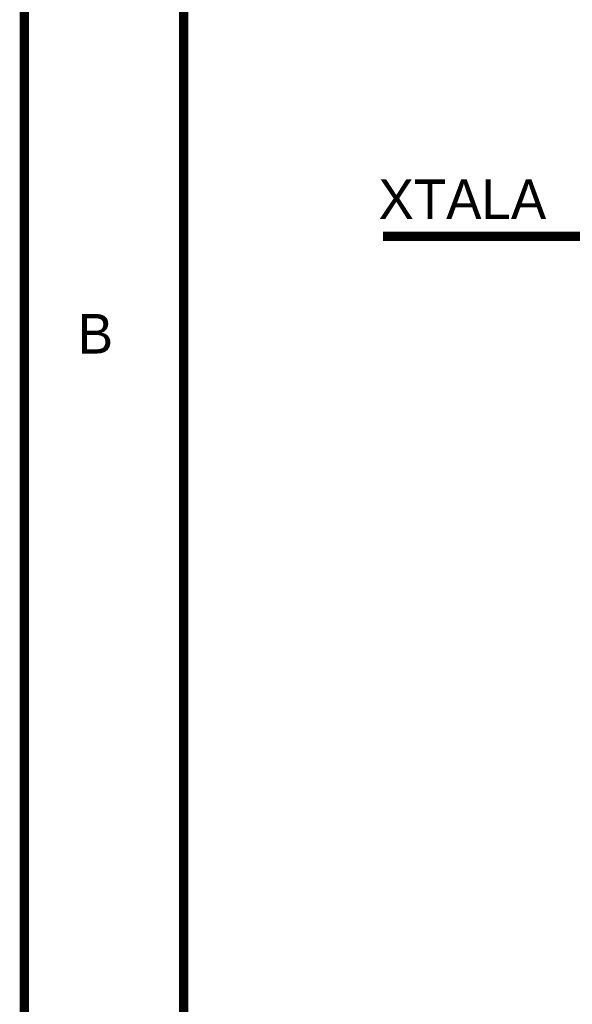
# Model space of a CAD drawing. Header units: inches. Extents: x 0 to 9.5, y -0.01 to 7.51.
# Tile 13 of 59: x 0 to 0.69, y 3.84 to 5.07. Entities that reach past the tile are written whole.
import ezdxf

# ---------------------------------------------------------------- set-up
doc = ezdxf.new("R2010")
doc.units = ezdxf.units.IN
doc.header["$MEASUREMENT"] = 0
doc.layers.add('Sheet', color=255, linetype='Continuous')

msp = doc.modelspace()

# ---------------------------------------------------------------- linework, layer by layer
at = {"layer": 'Sheet'}
for points in [[(0.0025, 7.5, 0.0118, 0.0118, 0), (9.4981, 7.5, 0.0118, 0.0118, 0), (9.4981, 0, 0.0118, 0.0118, 0), (0.0025, 0, 0.0118, 0.0118, 0), (0.0025, 7.5, 0.0118, 0.0118, 0)], [(0.0025, 7.5, 0.0039, 0.0039, 0), (0.0025, 0, 0.0039, 0.0039, 0), (9.4981, 0, 0.0039, 0.0039, 0), (9.4981, 7.5, 0.0039, 0.0039, 0), (0.0025, 7.5, 0.0039, 0.0039, 0), (0.0025, 7.5, 0.0039, 0.0039, 0)], [(0.202, 7.2997, 0.0118, 0.0118, 0), (9.2986, 7.2997, 0.0118, 0.0118, 0), (9.2986, 0.1997, 0.0118, 0.0118, 0), (0.202, 0.1997, 0.0118, 0.0118, 0), (0.202, 7.2997, 0.0118, 0.0118, 0)], [(0.202, 7.2997, 0.0039, 0.0039, 0), (0.202, 0.1997, 0.0039, 0.0039, 0), (9.2986, 0.1997, 0.0039, 0.0039, 0), (9.2986, 7.2997, 0.0039, 0.0039, 0), (0.202, 7.2997, 0.0039, 0.0039, 0), (0.202, 7.2997, 0.0039, 0.0039, 0)]]:
    msp.add_lwpolyline(points, format="xyseb", close=True, dxfattribs=at)
msp.add_lwpolyline([(0.802, 4.7997, 0.0118, 0.0118, 0), (0.4518, 4.7997, 0.0118, 0.0118, 0)], format="xyseb", dxfattribs=at)

# ---------------------------------------------------------------- texts
for s, p in [('XTALA', (0.4462, 4.8214)), ('B', (0.0694, 4.6528))]:
    msp.add_text(s, height=0.0496, dxfattribs=at).set_placement(p)

doc.saveas('drawing.dxf')
